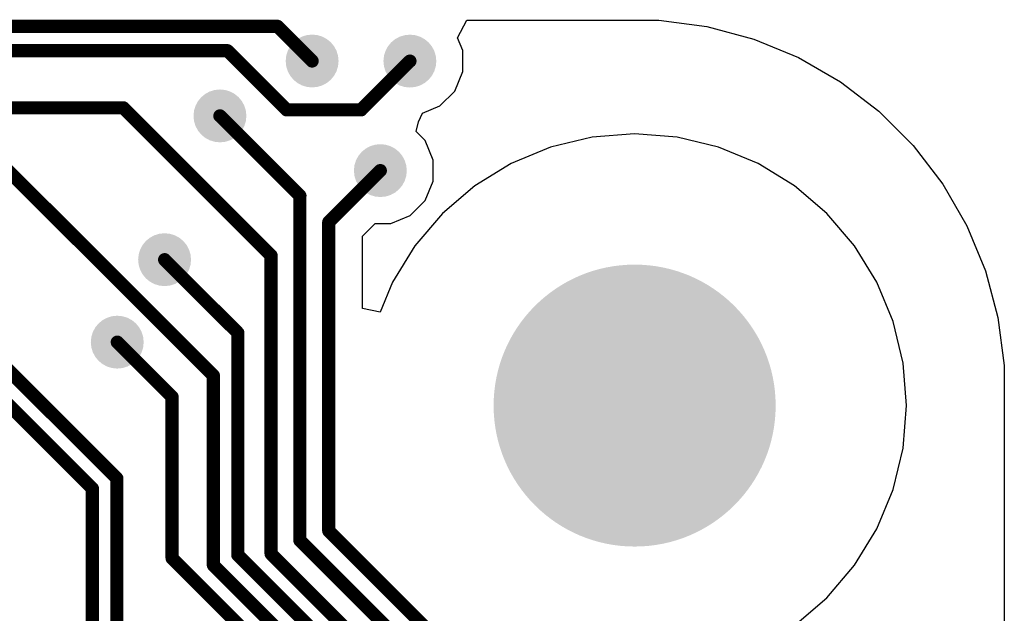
# Model space of a CAD drawing. Header units: inches. Extents: x 0.3 to 40.7, y 0.3 to 25.1.
# Tile 5 of 5: x 29.5 to 40.7, y 18.3 to 25.1. Entities that reach past the tile are written whole.
import ezdxf

# ---------------------------------------------------------------- set-up
doc = ezdxf.new("R2010")
doc.units = ezdxf.units.IN
for name, color, linetype in [('BOTTOM', 5, 'Continuous'), ('Pad Holes', 156, 'Continuous'), ('Via Holes', 16, 'Continuous')]:
    doc.layers.add(name, color=color, linetype=linetype)

msp = doc.modelspace()

# ---------------------------------------------------------------- hatches: boundary and pattern name
at = {"layer": 'BOTTOM'}
h = msp.add_hatch(color=5, dxfattribs=at)
edge = h.paths.add_edge_path()
edge.add_arc((32.841, 24.591), 0.3, 0, 360)
h = msp.add_hatch(color=5, dxfattribs=at)
edge = h.paths.add_edge_path()
edge.add_arc((33.95, 24.59), 0.3, 0, 360)
h = msp.add_hatch(color=5, dxfattribs=at)
edge = h.paths.add_edge_path()
edge.add_arc((31.795, 23.968), 0.3, 0, 360)
h = msp.add_hatch(color=5, dxfattribs=at)
edge = h.paths.add_edge_path()
edge.add_arc((33.615, 23.347), 0.3, 0, 360)
h = msp.add_hatch(color=5, dxfattribs=at)
edge = h.paths.add_edge_path()
edge.add_arc((31.167, 22.336), 0.3, 0, 360)
h = msp.add_hatch(color=5, dxfattribs=at)
edge = h.paths.add_edge_path()
edge.add_arc((36.5, 20.68), 1.5, 0, 360)
h = msp.add_hatch(color=5, dxfattribs=at)
edge = h.paths.add_edge_path()
edge.add_arc((30.63, 21.4), 0.3, 0, 360)
at = {"layer": 'Pad Holes'}
h = msp.add_hatch(color=7, dxfattribs=at)
edge = h.paths.add_edge_path()
edge.add_arc((36.5, 20.68), 1.6, 0, 360)
at = {"layer": 'Via Holes'}
h = msp.add_hatch(color=7, dxfattribs=at)
edge = h.paths.add_edge_path()
edge.add_arc((32.841, 24.591), 0.15, 0, 360)
h = msp.add_hatch(color=7, dxfattribs=at)
edge = h.paths.add_edge_path()
edge.add_arc((33.95, 24.59), 0.15, 0, 360)
h = msp.add_hatch(color=7, dxfattribs=at)
edge = h.paths.add_edge_path()
edge.add_arc((31.795, 23.968), 0.15, 0, 360)
h = msp.add_hatch(color=7, dxfattribs=at)
edge = h.paths.add_edge_path()
edge.add_arc((33.615, 23.347), 0.15, 0, 360)
h = msp.add_hatch(color=7, dxfattribs=at)
edge = h.paths.add_edge_path()
edge.add_arc((31.167, 22.336), 0.15, 0, 360)
h = msp.add_hatch(color=7, dxfattribs=at)
edge = h.paths.add_edge_path()
edge.add_arc((30.63, 21.4), 0.15, 0, 360)

# ---------------------------------------------------------------- linework, layer by layer
at = {"layer": 'BOTTOM'}
for p, q in [((34.49, 24.854), (34.596, 25.054)), ((34.596, 25.054), (36.5, 25.054)), ((36.5, 25.054), (36.775, 25.054)), ((36.775, 25.054), (37.32, 24.982)), ((37.32, 24.982), (37.851, 24.84)), ((34.55, 24.709), (34.49, 24.854)), ((37.851, 24.84), (38.359, 24.63)), ((34.55, 24.471), (34.55, 24.709)), ((38.359, 24.63), (38.835, 24.355)), ((34.459, 24.25), (34.55, 24.471)), ((38.835, 24.355), (39.271, 24.02)), ((34.29, 24.081), (34.459, 24.25)), ((34.092, 23.999), (34.29, 24.081)), ((39.271, 24.02), (39.66, 23.631)), ((34.047, 23.9), (34.092, 23.999)), ((34.021, 23.79), (34.047, 23.9)), ((34.123, 23.687), (34.021, 23.79)), ((34.215, 23.467), (34.123, 23.687)), ((36.018, 23.727), (35.547, 23.614)), ((36.5, 23.765), (36.018, 23.727)), ((36.983, 23.727), (36.5, 23.765)), ((37.453, 23.614), (36.983, 23.727)), ((35.547, 23.614), (35.1, 23.428)), ((37.9, 23.428), (37.453, 23.614)), ((39.66, 23.631), (39.995, 23.195)), ((34.215, 23.228), (34.215, 23.467)), ((35.1, 23.428), (34.687, 23.175)), ((38.313, 23.175), (37.9, 23.428)), ((34.123, 23.007), (34.215, 23.228)), ((34.687, 23.175), (34.319, 22.861)), ((38.681, 22.861), (38.313, 23.175)), ((39.995, 23.195), (40.27, 22.719)), ((33.955, 22.839), (34.123, 23.007)), ((33.734, 22.747), (33.955, 22.839)), ((34.319, 22.861), (34.005, 22.493)), ((38.995, 22.493), (38.681, 22.861)), ((33.411, 22.603), (33.555, 22.747)), ((33.555, 22.747), (33.734, 22.747)), ((40.27, 22.719), (40.48, 22.211)), ((33.411, 21.781), (33.411, 22.603)), ((34.005, 22.493), (33.752, 22.08)), ((39.248, 22.08), (38.995, 22.493)), ((40.48, 22.211), (40.622, 21.68)), ((33.752, 22.08), (33.611, 21.742)), ((39.434, 21.633), (39.248, 22.08)), ((33.611, 21.742), (33.411, 21.781)), ((40.622, 21.68), (40.694, 21.135)), ((39.547, 21.163), (39.434, 21.633)), ((39.585, 20.68), (39.547, 21.163)), ((40.694, 21.135), (40.694, 20.86)), ((40.694, 20.86), (40.694, 4.5)), ((39.547, 20.197), (39.585, 20.68)), ((39.434, 19.727), (39.547, 20.197)), ((39.248, 19.28), (39.434, 19.727)), ((38.995, 18.867), (39.248, 19.28)), ((38.681, 18.499), (38.995, 18.867)), ((38.313, 18.185), (38.681, 18.499))]:
    msp.add_line(p, q, dxfattribs=at)
at = {"layer": 'BOTTOM', "const_width": 0.15}
for points in [[(26.518, 24.985), (32.446, 24.985)], [(32.446, 24.985), (32.841, 24.591)], [(26.633, 24.708), (31.88, 24.708)], [(31.88, 24.708), (32.551, 24.037)], [(33.397, 24.037), (33.95, 24.59)], [(28.48, 24.06), (30.698, 24.06)], [(30.698, 24.06), (32.375, 22.383)], [(31.795, 23.968), (32.702, 23.061)], [(32.551, 24.037), (33.397, 24.037)], [(29.33, 23.41), (31.721, 21.02)], [(33.029, 22.762), (33.615, 23.347)], [(32.702, 19.149), (32.702, 23.061)], [(33.029, 19.258), (33.029, 22.762)], [(32.375, 18.998), (32.375, 22.383)], [(31.167, 22.336), (31.998, 21.506)], [(28.383, 22.095), (30.625, 19.853)], [(28.268, 21.818), (30.348, 19.738)], [(31.998, 18.984), (31.998, 21.506)], [(30.63, 21.4), (31.252, 20.778)], [(31.721, 18.869), (31.721, 21.02)], [(31.252, 18.946), (31.252, 20.778)], [(30.625, 16.616), (30.625, 19.853)], [(30.348, 16.501), (30.348, 19.738)], [(33.029, 19.258), (33.816, 18.471)], [(32.702, 19.149), (33.955, 17.896)], [(31.252, 18.946), (32.318, 17.88)], [(31.998, 18.984), (33.379, 17.603)], [(32.375, 18.998), (34.009, 17.364)], [(31.721, 18.869), (32.844, 17.746)], [(33.816, 18.471), (34.114, 18.173)]]:
    msp.add_lwpolyline(points, dxfattribs=at)
at = {"layer": 'BOTTOM', "const_width": 0.075}
for points in [[(32.409, 24.985, 1), (32.484, 24.985, 1)], [(32.409, 24.985, 1), (32.484, 24.985, 1)], [(31.842, 24.708, 1), (31.917, 24.708, 1)], [(31.842, 24.708, 1), (31.917, 24.708, 1)], [(32.803, 24.591, 1), (32.878, 24.591, 1)], [(33.913, 24.59, 1), (33.988, 24.59, 1)], [(30.661, 24.06, 1), (30.736, 24.06, 1)], [(30.661, 24.06, 1), (30.736, 24.06, 1)], [(31.757, 23.968, 1), (31.832, 23.968, 1)], [(32.513, 24.037, 1), (32.588, 24.037, 1)], [(32.513, 24.037, 1), (32.588, 24.037, 1)], [(33.36, 24.037, 1), (33.435, 24.037, 1)], [(33.36, 24.037, 1), (33.435, 24.037, 1)], [(33.577, 23.347, 1), (33.652, 23.347, 1)], [(32.665, 23.061, 1), (32.74, 23.061, 1)], [(32.665, 23.061, 1), (32.74, 23.061, 1)], [(32.992, 22.762, 1), (33.067, 22.762, 1)], [(32.992, 22.762, 1), (33.067, 22.762, 1)], [(32.338, 22.383, 1), (32.413, 22.383, 1)], [(32.338, 22.383, 1), (32.413, 22.383, 1)], [(31.13, 22.336, 1), (31.205, 22.336, 1)], [(31.96, 21.506, 1), (32.035, 21.506, 1)], [(31.96, 21.506, 1), (32.035, 21.506, 1)], [(30.593, 21.4, 1), (30.668, 21.4, 1)], [(31.683, 21.02, 1), (31.758, 21.02, 1)], [(31.683, 21.02, 1), (31.758, 21.02, 1)], [(31.215, 20.778, 1), (31.29, 20.778, 1)], [(31.215, 20.778, 1), (31.29, 20.778, 1)], [(30.588, 19.853, 1), (30.663, 19.853, 1)], [(30.588, 19.853, 1), (30.663, 19.853, 1)], [(30.311, 19.738, 1), (30.386, 19.738, 1)], [(30.311, 19.738, 1), (30.386, 19.738, 1)], [(32.992, 19.258, 1), (33.067, 19.258, 1)], [(32.992, 19.258, 1), (33.067, 19.258, 1)], [(32.665, 19.149, 1), (32.74, 19.149, 1)], [(32.665, 19.149, 1), (32.74, 19.149, 1)], [(31.215, 18.946, 1), (31.29, 18.946, 1)], [(31.215, 18.946, 1), (31.29, 18.946, 1)], [(31.96, 18.984, 1), (32.035, 18.984, 1)], [(31.96, 18.984, 1), (32.035, 18.984, 1)], [(32.338, 18.998, 1), (32.413, 18.998, 1)], [(32.338, 18.998, 1), (32.413, 18.998, 1)], [(31.683, 18.869, 1), (31.758, 18.869, 1)], [(31.683, 18.869, 1), (31.758, 18.869, 1)], [(33.778, 18.471, 1), (33.853, 18.471, 1)], [(33.778, 18.471, 1), (33.853, 18.471, 1)]]:
    msp.add_lwpolyline(points, format="xyb", close=True, dxfattribs=at)

doc.saveas('drawing.dxf')
